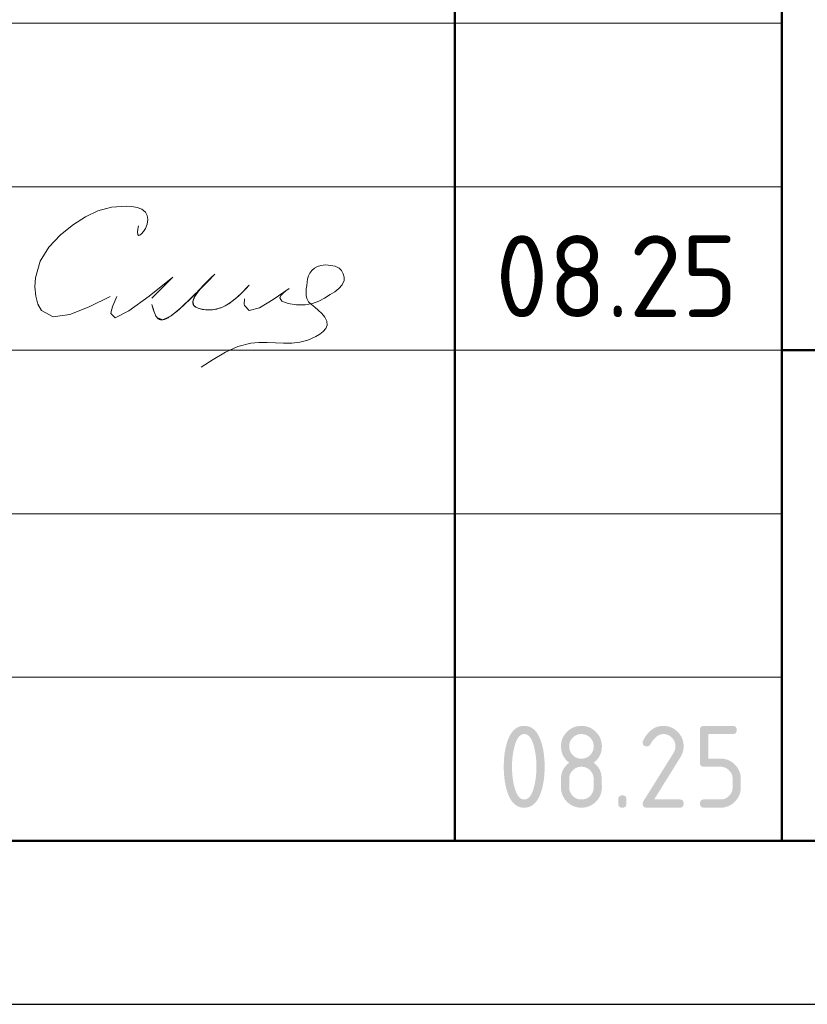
# Model space of a CAD drawing. Header units: millimetres. Extents: x 0 to 50412, y -12 to 35652.
# Tile 18 of 24: x 32605 to 35493, y 0 to 3613. Entities that reach past the tile are written whole.
import ezdxf

# ---------------------------------------------------------------- set-up
doc = ezdxf.new("R2010")
doc.units = ezdxf.units.MM
doc.layers.add('Standard', color=7, linetype='Continuous', lineweight=25)
doc.styles.add('ISOCPEUR', font='txt')

msp = doc.modelspace()

# ---------------------------------------------------------------- hatches: boundary and pattern name
at = {"layer": 'Standard', "linetype": 'Continuous', "lineweight": 25, "transparency": 33554687}
h = msp.add_hatch(color=7, dxfattribs=at)
h.paths.add_polyline_path([(34499.8, 871.5), (34499.8, 880.9), (34499.3, 889.9), (34498.8, 899), (34497.8, 907.7), (34496.8, 916.5), (34495.3, 925), (34493.9, 933.5), (34491.9, 941.7), (34490.4, 948), (34488.7, 953.4), (34487, 958.8), (34485.1, 963.5), (34483.2, 968.2), (34481.1, 972.1), (34479, 975.9), (34476.7, 979), (34474.4, 982.2), (34471.8, 984.5), (34469.3, 986.8), (34466.6, 988.4), (34463.9, 989.9), (34461, 990.7), (34458.1, 991.5), (34455, 991.5), (34451.9, 991.5), (34449, 990.7), (34446.1, 989.9), (34443.4, 988.4), (34440.8, 986.8), (34438.3, 984.5), (34435.8, 982.1), (34433.5, 979), (34431.2, 975.9), (34429.1, 972), (34427, 968.1), (34425.1, 963.4), (34423.2, 958.7), (34421.5, 953.2), (34419.8, 947.8), (34418.3, 941.5), (34416.3, 933.1), (34414.8, 924.5), (34413.2, 916), (34412.2, 907.2), (34411.2, 898.5), (34410.7, 889.5), (34410.2, 880.6), (34410.2, 871.5), (34410.2, 862.3), (34410.7, 853.3), (34411.2, 844.3), (34412.2, 835.5), (34413.2, 826.7), (34414.6, 818.2), (34416.1, 809.6), (34418.1, 801.3), (34419.6, 795.1), (34421.3, 789.7), (34423, 784.2), (34424.9, 779.6), (34426.8, 774.9), (34428.9, 771), (34431, 767.1), (34433.3, 764), (34435.6, 760.9), (34438.1, 758.6), (34440.6, 756.3), (34443.3, 754.7), (34446.1, 753.2), (34449, 752.4), (34451.9, 751.6), (34455, 751.6), (34458.1, 751.6), (34461, 752.4), (34463.9, 753.2), (34466.6, 754.7), (34469.3, 756.3), (34471.8, 758.6), (34474.4, 760.9), (34476.7, 764), (34479, 767.1), (34481.1, 771), (34483.2, 774.9), (34485.1, 779.6), (34487, 784.2), (34488.7, 789.7), (34490.4, 795.1), (34491.9, 801.3), (34493.9, 809.6), (34495.3, 818.2), (34496.8, 826.7), (34497.8, 835.5), (34498.8, 844.3), (34499.3, 853.3), (34499.8, 862.3)])
h.paths.add_polyline_path([(34529.9, 871.5), (34529.9, 864.8), (34529.6, 858.4), (34529.4, 851.9), (34529, 845.6), (34528.6, 839.4), (34528, 833.4), (34527.4, 827.3), (34526.6, 821.5), (34525.7, 815.7), (34524.7, 810.2), (34523.7, 804.6), (34522.4, 799.3), (34521.2, 793.9), (34519.8, 788.8), (34518.3, 783.7), (34516.7, 778.8), (34514.3, 771.7), (34511.5, 765.4), (34508.7, 759.1), (34505.6, 753.8), (34502.5, 748.4), (34499, 743.9), (34495.5, 739.4), (34491.6, 735.9), (34487.8, 732.3), (34483.5, 729.6), (34479.3, 726.9), (34474.7, 725.1), (34470.2, 723.3), (34465.2, 722.4), (34460.3, 721.5), (34455, 721.5), (34449.7, 721.5), (34444.7, 722.4), (34439.8, 723.3), (34435.2, 725.1), (34430.6, 726.9), (34426.4, 729.6), (34422.2, 732.2), (34418.4, 735.8), (34414.5, 739.4), (34411, 743.8), (34407.5, 748.3), (34404.4, 753.6), (34401.2, 759), (34398.5, 765.2), (34395.7, 771.5), (34393.3, 778.6), (34391.6, 783.5), (34390.2, 788.6), (34388.8, 793.7), (34387.5, 799.1), (34386.3, 804.4), (34385.3, 810), (34384.2, 815.6), (34383.4, 821.4), (34382.6, 827.2), (34382, 833.2), (34381.4, 839.3), (34380.9, 845.5), (34380.5, 851.8), (34380.3, 858.3), (34380.1, 864.8), (34380.1, 871.5), (34380.1, 878.3), (34380.3, 884.8), (34380.5, 891.3), (34380.9, 897.6), (34381.4, 903.8), (34382, 909.9), (34382.6, 915.9), (34383.4, 921.7), (34384.2, 927.5), (34385.3, 933.1), (34386.3, 938.7), (34387.5, 944), (34388.8, 949.4), (34390.2, 954.5), (34391.6, 959.6), (34393.3, 964.5), (34395.7, 971.6), (34398.5, 977.9), (34401.2, 984.1), (34404.4, 989.5), (34407.5, 994.8), (34411, 999.3), (34414.5, 1003.7), (34418.4, 1007.3), (34422.2, 1010.9), (34426.4, 1013.5), (34430.6, 1016.2), (34435.2, 1018), (34439.8, 1019.8), (34444.7, 1020.7), (34449.7, 1021.5), (34455, 1021.5), (34460.3, 1021.5), (34465.2, 1020.6), (34470.2, 1019.8), (34474.7, 1018), (34479.3, 1016.2), (34483.5, 1013.5), (34487.8, 1010.8), (34491.6, 1007.2), (34495.5, 1003.6), (34499, 999.2), (34502.5, 994.7), (34505.6, 989.3), (34508.7, 984), (34511.5, 977.7), (34514.3, 971.4), (34516.7, 964.3), (34518.3, 959.4), (34519.8, 954.3), (34521.2, 949.2), (34522.4, 943.8), (34523.7, 938.5), (34524.7, 932.9), (34525.7, 927.3), (34526.6, 921.5), (34527.4, 915.7), (34528, 909.7), (34528.6, 903.7), (34529, 897.4), (34529.4, 891.2), (34529.6, 884.7), (34529.9, 878.3)], flags=16)
h = msp.add_hatch(color=7, dxfattribs=at)
h.paths.add_polyline_path([(34664.8, 751.6), (34669.5, 751.6), (34673.9, 752.4), (34678.2, 753.2), (34682.2, 754.9), (34686.1, 756.5), (34689.7, 758.9), (34693.4, 761.4), (34696.6, 764.7), (34699.9, 767.9), (34702.3, 771.6), (34704.7, 775.2), (34706.4, 779.2), (34708, 783.2), (34708.8, 787.5), (34709.6, 791.9), (34709.6, 796.6), (34709.6, 826.6), (34709.6, 831.2), (34708.8, 835.6), (34708, 839.9), (34706.4, 843.8), (34704.7, 847.8), (34702.2, 851.5), (34699.8, 855.1), (34696.5, 858.4), (34693.2, 861.7), (34689.6, 864.1), (34686, 866.6), (34682, 868.3), (34678.1, 869.9), (34673.8, 870.7), (34669.5, 871.6), (34664.8, 871.6), (34660.1, 871.6), (34655.8, 870.7), (34651.5, 869.9), (34647.5, 868.3), (34643.5, 866.7), (34639.9, 864.2), (34636.3, 861.8), (34633, 858.5), (34629.8, 855.2), (34627.3, 851.6), (34624.9, 848), (34623.3, 844), (34621.6, 840), (34620.8, 835.6), (34620, 831.3), (34620, 826.6), (34620, 796.6), (34620, 791.9), (34620.8, 787.5), (34621.6, 783.2), (34623.3, 779.2), (34624.9, 775.2), (34627.3, 771.6), (34629.8, 767.9), (34633, 764.7), (34636.3, 761.4), (34639.9, 758.9), (34643.5, 756.5), (34647.5, 754.9), (34651.5, 753.2), (34655.8, 752.4), (34660.1, 751.6)])
h.paths.add_polyline_path([(34664.8, 721.5), (34660.9, 721.5), (34657.2, 721.9), (34653.5, 722.2), (34649.9, 722.9), (34646.3, 723.6), (34642.8, 724.6), (34639.4, 725.7), (34636, 727), (34632.7, 728.4), (34629.6, 730.1), (34626.4, 731.8), (34623.4, 733.9), (34620.4, 735.9), (34617.5, 738.3), (34614.6, 740.7), (34611.9, 743.5), (34609.1, 746.2), (34606.7, 749.1), (34604.3, 752), (34602.3, 755), (34600.2, 758), (34598.5, 761.2), (34596.8, 764.4), (34595.4, 767.7), (34594.1, 771), (34593, 774.5), (34592, 777.9), (34591.3, 781.6), (34590.6, 785.2), (34590.3, 788.9), (34590, 792.6), (34590, 796.5), (34590, 826.5), (34590, 831.2), (34590.4, 835.6), (34590.9, 840.1), (34591.8, 844.3), (34592.8, 848.5), (34594.2, 852.5), (34595.6, 856.4), (34597.5, 860.2), (34599.4, 863.9), (34601.7, 867.5), (34604.1, 871), (34606.9, 874.3), (34609.7, 877.6), (34613, 880.6), (34616.3, 883.7), (34620, 886.5), (34616.3, 889.4), (34613, 892.4), (34609.7, 895.5), (34606.9, 898.8), (34604.1, 902.1), (34601.7, 905.6), (34599.4, 909.2), (34597.5, 912.9), (34595.6, 916.7), (34594.2, 920.6), (34592.8, 924.6), (34591.8, 928.8), (34590.9, 933), (34590.4, 937.4), (34590, 941.9), (34590, 946.5), (34590, 950.4), (34590.3, 954.2), (34590.6, 957.9), (34591.3, 961.5), (34592, 965.1), (34593, 968.6), (34594.1, 972.1), (34595.4, 975.4), (34596.8, 978.7), (34598.5, 981.9), (34600.2, 985), (34602.3, 988.1), (34604.3, 991.1), (34606.7, 994), (34609.1, 996.9), (34611.9, 999.6), (34614.6, 1002.4), (34617.5, 1004.8), (34620.4, 1007.2), (34623.4, 1009.2), (34626.4, 1011.3), (34629.6, 1013), (34632.7, 1014.7), (34636, 1016.1), (34639.4, 1017.4), (34642.8, 1018.5), (34646.3, 1019.5), (34649.9, 1020.2), (34653.5, 1020.9), (34657.2, 1021.2), (34660.9, 1021.5), (34664.8, 1021.5), (34668.7, 1021.5), (34672.4, 1021.2), (34676.2, 1020.9), (34679.8, 1020.2), (34683.4, 1019.5), (34686.8, 1018.5), (34690.3, 1017.4), (34693.6, 1016.1), (34696.9, 1014.7), (34700.1, 1013), (34703.2, 1011.3), (34706.3, 1009.2), (34709.3, 1007.2), (34712.2, 1004.8), (34715.1, 1002.4), (34717.8, 999.6), (34720.5, 996.9), (34722.9, 994), (34725.3, 991.1), (34727.4, 988.1), (34729.4, 985), (34731.1, 981.9), (34732.8, 978.7), (34734.2, 975.4), (34735.6, 972.1), (34736.6, 968.6), (34737.6, 965.1), (34738.3, 961.5), (34739, 957.9), (34739.3, 954.2), (34739.7, 950.4), (34739.7, 946.5), (34739.7, 941.9), (34739.2, 937.4), (34738.7, 933), (34737.8, 928.8), (34736.9, 924.6), (34735.5, 920.6), (34734.1, 916.7), (34732.2, 912.9), (34730.3, 909.2), (34727.9, 905.6), (34725.6, 902.1), (34722.8, 898.8), (34720, 895.5), (34716.7, 892.4), (34713.4, 889.4), (34709.6, 886.5), (34715, 882.5), (34719.4, 877.9), (34723.8, 873.3), (34727.2, 868.3), (34730.6, 863.3), (34733.1, 857.8), (34735.5, 852.3), (34736.9, 846.3), (34737.2, 844.8), (34737.5, 842.9), (34737.9, 841), (34738.1, 838.7), (34738.4, 836.4), (34738.6, 833.7), (34738.8, 831), (34739, 827.8), (34739.2, 824.7), (34739.3, 821.2), (34739.4, 817.7), (34739.5, 813.8), (34739.6, 809.9), (34739.6, 805.6), (34739.7, 801.3), (34739.7, 796.5), (34739.7, 792.6), (34739.3, 788.9), (34739, 785.2), (34738.3, 781.6), (34737.6, 777.9), (34736.6, 774.5), (34735.6, 771), (34734.2, 767.7), (34732.8, 764.4), (34731.1, 761.2), (34729.4, 758), (34727.4, 755), (34725.3, 752), (34722.9, 749.1), (34720.5, 746.2), (34717.8, 743.5), (34715.1, 740.7), (34712.2, 738.3), (34709.3, 735.9), (34706.3, 733.9), (34703.2, 731.8), (34700.1, 730.1), (34696.9, 728.4), (34693.6, 727), (34690.3, 725.7), (34686.8, 724.6), (34683.4, 723.6), (34679.8, 722.9), (34676.2, 722.2), (34672.4, 721.9), (34668.7, 721.5)], flags=16)
h.paths.add_polyline_path([(34664.8, 901.5), (34669.5, 901.5), (34673.9, 902.3), (34678.2, 903.1), (34682.2, 904.7), (34686.1, 906.4), (34689.7, 908.8), (34693.4, 911.3), (34696.6, 914.6), (34699.9, 917.8), (34702.3, 921.5), (34704.7, 925.1), (34706.4, 929.1), (34708, 933.1), (34708.8, 937.4), (34709.6, 941.8), (34709.6, 946.5), (34709.6, 951.1), (34708.8, 955.5), (34708, 959.8), (34706.4, 963.7), (34704.7, 967.7), (34702.2, 971.4), (34699.8, 975), (34696.5, 978.3), (34693.2, 981.6), (34689.6, 984), (34686, 986.5), (34682, 988.2), (34678.1, 989.8), (34673.8, 990.6), (34669.5, 991.5), (34664.8, 991.5), (34660.1, 991.5), (34655.8, 990.6), (34651.5, 989.8), (34647.5, 988.2), (34643.5, 986.6), (34639.9, 984.1), (34636.3, 981.7), (34633, 978.4), (34629.8, 975.1), (34627.3, 971.5), (34624.9, 967.9), (34623.3, 963.9), (34621.6, 959.9), (34620.8, 955.5), (34620, 951.2), (34620, 946.5), (34620, 941.8), (34620.8, 937.4), (34621.6, 933.1), (34623.3, 929.1), (34624.9, 925.1), (34627.3, 921.5), (34629.8, 917.8), (34633, 914.6), (34636.3, 911.3), (34639.9, 908.8), (34643.5, 906.4), (34647.5, 904.7), (34651.5, 903.1), (34655.8, 902.3), (34660.1, 901.5)])
for points in [[(34964.6, 1021.5), (34968.5, 1021.5), (34972.2, 1021.2), (34976, 1020.9), (34979.6, 1020.2), (34983.2, 1019.5), (34986.7, 1018.5), (34990.1, 1017.4), (34993.4, 1016.1), (34996.7, 1014.7), (34999.9, 1013), (35003.1, 1011.3), (35006.1, 1009.2), (35009.1, 1007.2), (35012, 1004.8), (35014.9, 1002.4), (35017.6, 999.6), (35020.4, 996.9), (35022.8, 994), (35025.2, 991.1), (35027.2, 988.1), (35029.3, 985), (35031, 981.9), (35032.7, 978.7), (35034.1, 975.4), (35035.5, 972.1), (35036.5, 968.6), (35037.5, 965.2), (35038.2, 961.5), (35038.9, 957.9), (35039.2, 954.2), (35039.6, 950.4), (35039.6, 946.6), (35039.6, 941.2), (35038.7, 935.9), (35037.9, 930.5), (35036.2, 925.1), (35034.5, 919.7), (35031.9, 914.3), (35029.3, 908.8), (35025.9, 903.4), (34931.4, 751.6), (35024.6, 751.6), (35026.4, 751.6), (35028.1, 751.4), (35029.7, 751.1), (35031.1, 750.7), (35032.5, 750.2), (35033.7, 749.5), (35034.9, 748.8), (35035.8, 747.8), (35036.8, 746.9), (35037.5, 745.7), (35038.2, 744.6), (35038.6, 743.2), (35039.1, 741.7), (35039.3, 740.1), (35039.6, 738.4), (35039.6, 736.6), (35039.6, 734.7), (35039.3, 733), (35039.1, 731.4), (35038.6, 730), (35038.2, 728.6), (35037.5, 727.4), (35036.8, 726.2), (35035.8, 725.3), (35034.9, 724.4), (35033.7, 723.7), (35032.5, 723), (35031.1, 722.5), (35029.7, 722), (35028.1, 721.8), (35026.4, 721.5), (35024.6, 721.5), (34904.6, 721.5), (34902.7, 721.5), (34901.1, 721.8), (34899.5, 722), (34898.1, 722.5), (34896.7, 723), (34895.5, 723.7), (34894.3, 724.4), (34893.4, 725.3), (34892.4, 726.2), (34891.7, 727.4), (34891, 728.6), (34890.6, 730), (34890.1, 731.4), (34889.9, 733), (34889.6, 734.7), (34889.6, 736.5), (34889.6, 738.8), (34890.2, 741), (34890.9, 743.1), (34892.1, 745.2), (35002.1, 921.7), (35004, 924.7), (35005.4, 927.8), (35006.8, 930.8), (35007.7, 933.9), (35008.6, 937), (35009.1, 940.2), (35009.6, 943.3), (35009.6, 946.5), (35009.6, 951.2), (35008.8, 955.5), (35007.9, 959.8), (35006.3, 963.8), (35004.6, 967.7), (35002.2, 971.4), (34999.7, 975), (34996.4, 978.3), (34993.1, 981.6), (34989.5, 984.1), (34985.8, 986.6), (34981.9, 988.2), (34977.9, 989.8), (34973.6, 990.7), (34969.3, 991.5), (34964.6, 991.5), (34961.4, 991.5), (34958.3, 990.9), (34955.2, 990.3), (34952.1, 989.1), (34949.1, 988), (34946.1, 986.2), (34943.1, 984.4), (34940.1, 982.1), (34937.2, 979.7), (34934.3, 976.8), (34931.4, 973.8), (34928.6, 970.3), (34925.8, 966.7), (34923, 962.6), (34920.3, 958.5), (34917.6, 953.8), (34916.5, 952), (34915.2, 950.6), (34913.9, 949.2), (34912.3, 948.3), (34910.7, 947.4), (34908.8, 947), (34906.8, 946.5), (34904.6, 946.5), (34902.7, 946.5), (34901.1, 946.7), (34899.5, 947), (34898.1, 947.4), (34896.7, 947.9), (34895.5, 948.6), (34894.3, 949.3), (34893.4, 950.3), (34892.4, 951.2), (34891.7, 952.4), (34891, 953.5), (34890.6, 954.9), (34890.1, 956.3), (34889.9, 958), (34889.6, 959.6), (34889.6, 961.5), (34889.6, 963.2), (34890, 964.7), (34890.3, 966.3), (34891, 967.6), (34894.5, 974.4), (34898.2, 980.3), (34902, 986.2), (34906.1, 991.2), (34910.1, 996.3), (34914.4, 1000.5), (34918.8, 1004.7), (34923.4, 1008.1), (34928, 1011.4), (34932.8, 1014), (34937.7, 1016.5), (34942.9, 1018.2), (34948, 1019.9), (34953.5, 1020.7), (34958.9, 1021.5)], [(35099.5, 886.5), (35099.5, 1006.5), (35099.5, 1008.4), (35099.8, 1010.1), (35100, 1011.7), (35100.4, 1013.1), (35100.9, 1014.5), (35101.6, 1015.7), (35102.3, 1016.9), (35103.3, 1017.8), (35104.2, 1018.7), (35105.4, 1019.4), (35106.5, 1020.1), (35107.9, 1020.6), (35109.3, 1021.1), (35111, 1021.3), (35112.6, 1021.5), (35114.5, 1021.5), (35219.2, 1021.5), (35221.1, 1021.5), (35222.7, 1021.3), (35224.3, 1021.1), (35225.7, 1020.6), (35227.1, 1020.1), (35228.3, 1019.4), (35229.5, 1018.7), (35230.4, 1017.8), (35231.4, 1016.9), (35232.1, 1015.7), (35232.8, 1014.5), (35233.2, 1013.1), (35233.7, 1011.7), (35234, 1010), (35234.2, 1008.4), (35234.2, 1006.5), (35234.2, 1004.6), (35234, 1003), (35233.7, 1001.4), (35233.2, 999.9), (35232.8, 998.5), (35232.1, 997.4), (35231.4, 996.2), (35230.4, 995.2), (35229.5, 994.3), (35228.3, 993.6), (35227.1, 992.9), (35225.7, 992.4), (35224.3, 992), (35222.7, 991.7), (35221.1, 991.5), (35219.2, 991.5), (35129.6, 991.5), (35129.6, 901.6), (35174.4, 901.6), (35178.3, 901.6), (35182.1, 901.3), (35185.8, 900.9), (35189.4, 900.2), (35193, 899.5), (35196.4, 898.5), (35199.9, 897.5), (35203.2, 896.1), (35206.5, 894.7), (35209.7, 893), (35212.8, 891.3), (35215.9, 889.2), (35218.9, 887.1), (35221.8, 884.7), (35224.6, 882.3), (35227.4, 879.5), (35230.1, 876.8), (35232.5, 873.9), (35234.9, 871), (35236.9, 868), (35239, 864.9), (35240.7, 861.8), (35242.4, 858.6), (35243.8, 855.3), (35245.1, 852), (35246.2, 848.5), (35247.2, 845.1), (35247.9, 841.5), (35248.5, 837.9), (35248.9, 834.2), (35249.2, 830.4), (35249.2, 826.6), (35249.2, 796.6), (35249.2, 792.7), (35248.9, 788.9), (35248.5, 785.2), (35247.9, 781.6), (35247.2, 778), (35246.1, 774.5), (35245.1, 771), (35243.7, 767.7), (35242.4, 764.4), (35240.6, 761.2), (35238.9, 758.1), (35236.9, 755), (35234.8, 752), (35232.4, 749.1), (35230, 746.2), (35227.2, 743.5), (35224.5, 740.7), (35221.6, 738.3), (35218.7, 735.9), (35215.7, 733.9), (35212.7, 731.8), (35209.5, 730.1), (35206.3, 728.4), (35203, 727), (35199.7, 725.7), (35196.3, 724.6), (35192.8, 723.6), (35189.2, 722.9), (35185.7, 722.2), (35182, 721.9), (35178.2, 721.5), (35174.4, 721.5), (35114.5, 721.5), (35112.6, 721.5), (35111, 721.8), (35109.3, 722), (35107.9, 722.5), (35106.5, 723), (35105.4, 723.7), (35104.2, 724.4), (35103.3, 725.3), (35102.3, 726.2), (35101.6, 727.4), (35100.9, 728.6), (35100.5, 730), (35100, 731.4), (35099.8, 733), (35099.5, 734.7), (35099.5, 736.6), (35099.5, 738.4), (35099.8, 740.1), (35100, 741.7), (35100.4, 743.2), (35100.9, 744.6), (35101.6, 745.7), (35102.3, 746.9), (35103.3, 747.8), (35104.2, 748.8), (35105.4, 749.5), (35106.5, 750.2), (35107.9, 750.7), (35109.3, 751.1), (35111, 751.4), (35112.6, 751.6), (35114.5, 751.6), (35174.3, 751.6), (35179, 751.6), (35183.4, 752.4), (35187.7, 753.2), (35191.7, 754.9), (35195.7, 756.5), (35199.3, 758.9), (35202.9, 761.4), (35206.1, 764.7), (35209.4, 767.9), (35211.9, 771.6), (35214.3, 775.2), (35215.9, 779.2), (35217.6, 783.2), (35218.4, 787.5), (35219.2, 791.9), (35219.2, 796.6), (35219.2, 826.6), (35219.2, 831.2), (35218.4, 835.5), (35217.5, 839.9), (35215.9, 843.8), (35214.3, 847.8), (35211.8, 851.4), (35209.3, 855.1), (35206, 858.4), (35202.8, 861.7), (35199.1, 864.1), (35195.5, 866.6), (35191.5, 868.3), (35187.6, 869.9), (35183.3, 870.7), (35179, 871.5), (35174.3, 871.5), (35114.5, 871.5), (35112.6, 871.5), (35111, 871.8), (35109.3, 872), (35107.9, 872.5), (35106.5, 873), (35105.4, 873.6), (35104.2, 874.4), (35103.3, 875.3), (35102.3, 876.2), (35101.6, 877.4), (35100.9, 878.6), (35100.4, 880), (35100, 881.4), (35099.8, 883), (35099.5, 884.7)], [(34799.8, 751.6), (34799.8, 753.5), (34800, 755.1), (34800.3, 756.8), (34800.7, 758.2), (34801.2, 759.6), (34801.9, 760.8), (34802.6, 761.9), (34803.6, 762.9), (34804.5, 763.8), (34805.7, 764.5), (34806.8, 765.2), (34808.2, 765.7), (34809.7, 766.2), (34811.3, 766.4), (34812.9, 766.6), (34814.8, 766.6), (34816.7, 766.6), (34818.3, 766.4), (34820, 766.2), (34821.4, 765.7), (34822.8, 765.2), (34824, 764.5), (34825.2, 763.8), (34826.1, 762.9), (34827, 761.9), (34827.7, 760.8), (34828.4, 759.6), (34828.9, 758.2), (34829.4, 756.8), (34829.6, 755.1), (34829.8, 753.5), (34829.8, 751.6), (34829.8, 736.6), (34829.8, 734.7), (34829.6, 733), (34829.4, 731.4), (34828.9, 730), (34828.4, 728.6), (34827.7, 727.4), (34827, 726.2), (34826.1, 725.3), (34825.2, 724.4), (34824, 723.7), (34822.8, 723), (34821.4, 722.5), (34820, 722), (34818.3, 721.8), (34816.7, 721.5), (34814.8, 721.5), (34812.9, 721.5), (34811.3, 721.8), (34809.7, 722), (34808.2, 722.5), (34806.8, 723), (34805.7, 723.7), (34804.5, 724.4), (34803.6, 725.3), (34802.6, 726.2), (34801.9, 727.4), (34801.2, 728.6), (34800.7, 730), (34800.3, 731.4), (34800, 733), (34799.8, 734.7), (34799.8, 736.6)]]:
    msp.add_hatch(color=7, dxfattribs=at).paths.add_polyline_path(points, flags=16)

# ---------------------------------------------------------------- linework, layer by layer
at = {"layer": 'Standard', "color": 7, "linetype": 'Continuous', "lineweight": 50, "transparency": 33554687}
for p, q in [((34200, 600), (34200, 7200)), ((35400, 600), (35400, 7200)), ((35400, 2400), (49800, 2400))]:
    msp.add_line(p, q, dxfattribs=at)
at = {"layer": 'Standard', "color": 7, "linetype": 'Continuous', "lineweight": 13, "transparency": 33554687}
for p, q in [((27600, 3600), (35400, 3600)), ((27600, 3000), (35400, 3000)), ((27600, 3000), (35400, 3000)), ((27600, 2400), (35400, 2400)), ((27600, 2400), (35400, 2400)), ((27600, 1800), (35400, 1800)), ((27600, 1200), (35400, 1200))]:
    msp.add_line(p, q, dxfattribs=at)
at = {"layer": 'Standard', "color": 7, "linetype": 'Continuous', "lineweight": 25, "transparency": 33554687}
msp.add_line((27600, 600), (49800, 600), dxfattribs=at)
msp.add_line((27600, 600), (49800, 600), dxfattribs=at)
msp.add_line((27600, 600), (49800, 600), dxfattribs=at)
msp.add_lwpolyline([(0, 0), (50400, 0), (50400, 35640), (0, 35640), (0, 0)], close=True, dxfattribs=at)
at = {"layer": 'Standard', "color": 7, "linetype": 'Continuous', "lineweight": 50, "transparency": 33554687}
msp.add_lwpolyline([(2400, 35040), (49800, 35040), (49800, 600), (2400, 600), (2400, 35040)], close=True, dxfattribs=at)
at = {"layer": 'Standard', "color": 7, "linetype": 'Continuous', "lineweight": 25, "transparency": 33554687}
msp.add_lwpolyline([(49800, 7200), (27600, 7200), (27600, 600), (49800, 600), (49800, 7200)], dxfattribs=at)
at = {"layer": 'Standard', "color": 250, "linetype": 'Continuous', "lineweight": 18, "true_color": 0x2d2d2d, "transparency": 33554687}
for points in [[(33040.4, 2856.7), (33038.6, 2844.1), (33037.5, 2832.9), (33037.9, 2824.6), (33040.4, 2820.7), (33045.4, 2822), (33052.1, 2827.6), (33059.3, 2836.1), (33065.8, 2846.1), (33072.8, 2863.1), (33074.8, 2879.3), (33072.4, 2893.9), (33065.8, 2906.1), (33052.7, 2917.1), (33035.5, 2924.1), (33015.8, 2927.8), (32995.3, 2929.2), (32941.5, 2925), (32892, 2911.2), (32846, 2889.5), (32802.5, 2861.9), (32754, 2823.6), (32711.7, 2778.7), (32679.9, 2726.4), (32662.7, 2665.8), (32660.8, 2632.1), (32663.8, 2599), (32671.8, 2569.2), (32684.9, 2545.6), (32728.1, 2523.1), (32788.3, 2531), (32859.9, 2559.1), (32937.1, 2597.2)], [(33592.6, 2626.6), (33580.6, 2617.6), (33570.1, 2608.7), (33562.3, 2600.4), (33558.6, 2592.7), (33566.4, 2580.1), (33589.4, 2571.5), (33620.4, 2567.1), (33652, 2567.2), (33679.2, 2571.8), (33701.8, 2580.2), (33722.5, 2591.4), (33743.5, 2604.4), (33760, 2614.7), (33775.5, 2626.1), (33787.8, 2639.4), (33794.4, 2655.3), (33794.7, 2667.8), (33791.6, 2680.5), (33785.5, 2692.1), (33776.9, 2701.1), (33769.7, 2705.3), (33761.8, 2708.1), (33753.4, 2710), (33744.8, 2711.2), (33735.7, 2712.3), (33726.7, 2712.8), (33717.7, 2712.6), (33708.8, 2711.2), (33696.8, 2707.2), (33685.6, 2700.9), (33675.8, 2692.6), (33668.3, 2682.8), (33663.6, 2672.6), (33660.8, 2661.6), (33659, 2650), (33657.6, 2637.9), (33656, 2625.1), (33654.9, 2612.6), (33655.2, 2600.7), (33657.6, 2589.9), (33664.4, 2578.2), (33674.6, 2567.9), (33686.9, 2558), (33700, 2547.5), (33713.4, 2534.7), (33724.5, 2520.8), (33731.6, 2506.5), (33732.9, 2492.4), (33728, 2480), (33718.2, 2468.7), (33705.1, 2458.6), (33690.5, 2449.9), (33661.1, 2437.2), (33631.8, 2429.7), (33602.5, 2426.3), (33572.9, 2425.7), (33542.8, 2426.8), (33512.5, 2428), (33482.4, 2428.2), (33452.9, 2425.7), (33405, 2413.5), (33359.2, 2392.9), (33314.7, 2366.6), (33270.9, 2337.5)], [(33446.1, 2639), (33445.5, 2638.3), (33444.9, 2637.6), (33444.3, 2637), (33443.6, 2636.3), (33434.6, 2626.5), (33425.5, 2616.8), (33416.1, 2607.3), (33406.5, 2598), (33400.4, 2592.6), (33394.2, 2587.3), (33387.9, 2582.1), (33381.3, 2577.2), (33375.9, 2573.4), (33370.3, 2569.8), (33364.7, 2566.5), (33358.9, 2563.3), (33353.8, 2560.7), (33348.5, 2558.3), (33343.2, 2556.2), (33337.8, 2554.2), (33332.8, 2552.7), (33327.6, 2551.3), (33322.5, 2550.1), (33317.3, 2549.2), (33312.1, 2548.5), (33306.9, 2548), (33301.8, 2547.7), (33296.6, 2547.7), (33291.3, 2547.9), (33286, 2548.3), (33280.8, 2548.9), (33275.6, 2549.7), (33271.4, 2550.6), (33267.2, 2551.6), (33263, 2552.8), (33259, 2554.3), (33256.4, 2555.4), (33253.8, 2556.6), (33251.3, 2558), (33249, 2559.5), (33247.5, 2560.6), (33246.1, 2561.8), (33244.9, 2563), (33243.7, 2564.4), (33242.9, 2565.6), (33242.2, 2566.8), (33241.6, 2568.1), (33241, 2569.5), (33240.6, 2571), (33240.3, 2572.5), (33240.2, 2574.1), (33240.1, 2575.6), (33240.2, 2577.8), (33240.5, 2579.9), (33240.9, 2582), (33241.5, 2584.1), (33242.5, 2587.3), (33243.8, 2590.5), (33245.2, 2593.6), (33246.8, 2596.6), (33249.7, 2601.5), (33252.9, 2606.3), (33256.2, 2610.9), (33259.7, 2615.5), (33266.2, 2623.7), (33272.9, 2631.7), (33279.9, 2639.3), (33287.2, 2646.7), (33295.5, 2654.5), (33303.8, 2662.2), (33312.1, 2670.2), (33320, 2678.9), (33320.3, 2679.2), (33320.5, 2679.4), (33320.8, 2679.6), (33321.1, 2679.7), (33321.1, 2679.7), (33321.1, 2679.7), (33321.1, 2679.7), (33321.1, 2679.7), (33321.1, 2679.7), (33321.1, 2679.7), (33321.1, 2679.7), (33321.1, 2679.7), (33321.1, 2679.7), (33321.1, 2679.7), (33321.1, 2679.7), (33321.1, 2679.7), (33321.1, 2679.7), (33321.1, 2679.7), (33321.1, 2679.7), (33321.1, 2679.7), (33321, 2679.5), (33320.9, 2679.3), (33320.7, 2679.1), (33320.5, 2679), (33305.7, 2666), (33292.2, 2652.6), (33279.4, 2638.9), (33266.7, 2625.1), (33248.4, 2606), (33229.5, 2587.3), (33210.1, 2568.9), (33190.4, 2551), (33183.5, 2544.9), (33176.6, 2539), (33169.5, 2533.3), (33162.2, 2527.8), (33158, 2524.8), (33153.6, 2522), (33149.2, 2519.4), (33144.6, 2517), (33141.7, 2515.6), (33138.7, 2514.4), (33135.7, 2513.4), (33132.7, 2512.6), (33130.6, 2512.2), (33128.5, 2511.9), (33126.3, 2511.8), (33124.2, 2511.8), (33122.5, 2512), (33120.8, 2512.3), (33119.2, 2512.7), (33117.6, 2513.2), (33116.1, 2513.9), (33114.6, 2514.7), (33113.2, 2515.6), (33111.9, 2516.6), (33110.4, 2517.9), (33109, 2519.4), (33107.7, 2521), (33106.5, 2522.6), (33104.6, 2525.6), (33102.9, 2528.6), (33101.5, 2531.8), (33100.1, 2535), (33097.2, 2543), (33094.6, 2551.1), (33092.3, 2559.2), (33090.1, 2567.4)], [(33090.1, 2567.4), (33094, 2553.5), (33098.1, 2540.4), (33102.8, 2529), (33108.3, 2520.1), (33130.3, 2512.1), (33159.9, 2526.1), (33195.4, 2555.6), (33235.1, 2594), (33268.7, 2627.1), (33298, 2656.1), (33317, 2675.3), (33320, 2678.8), (33313.9, 2673.2), (33303.8, 2663.5), (33291.2, 2650.8), (33277.5, 2636.4), (33260.3, 2616.3), (33246.9, 2596.7), (33240.3, 2579), (33243.6, 2564.6), (33250.9, 2558.2), (33261.3, 2553.4), (33273.7, 2550.1), (33286.7, 2548.2), (33317.9, 2549.3), (33346.2, 2557.4), (33371.9, 2570.8), (33395.2, 2588.1), (33408.7, 2600.1), (33421.5, 2612.7), (33433.9, 2625.7), (33446.1, 2639)], [(32961.1, 2597.2), (32953.8, 2579.5), (32947.1, 2562.6), (32942, 2547.5), (32939.1, 2535.1), (32954.5, 2518.3), (33005.5, 2544.4), (33080.1, 2598.9), (33166.5, 2667.8)], [(33166.5, 2667.8), (33147.4, 2648.7), (33128.3, 2629.6), (33109.2, 2610.5), (33090.1, 2591.4)], [(33429.2, 2588.1), (33428.8, 2581.6), (33428.6, 2575.3), (33428.7, 2569.4), (33429.2, 2564.1), (33446.4, 2545.5), (33483.9, 2556.2), (33534.9, 2586.5), (33592.6, 2626.6)]]:
    msp.add_lwpolyline(points, dxfattribs=at)

# ---------------------------------------------------------------- texts
at = {"layer": 'Standard', "color": 7, "linetype": 'Continuous', "lineweight": 25, "transparency": 33554687, "insert": (34350.1, 2521.5), "char_height": 300, "width": 1070.015, "attachment_point": 7, "style": 'ISOCPEUR'}
msp.add_mtext('\\W0.94;08.25', dxfattribs=at)

doc.saveas('drawing.dxf')
